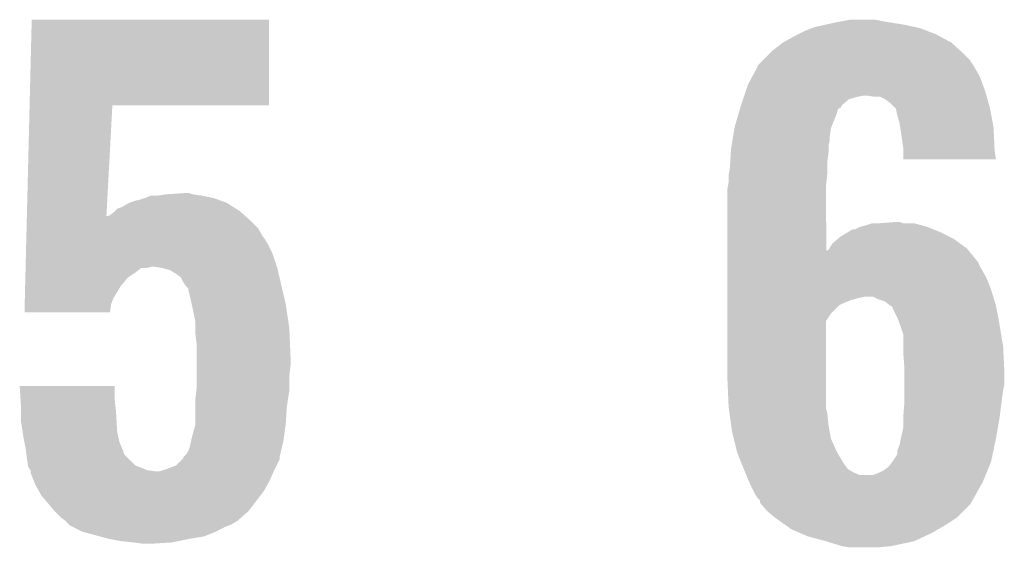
# Model space of a CAD drawing. Extents: x -0.05 to 0.95, y -0.15 to 1.54.
# Tile 29 of 33: x 0.4683 to 0.5501, y 1.084 to 1.1278. Entities that reach past the tile are written whole.
import ezdxf

# ---------------------------------------------------------------- set-up
doc = ezdxf.new("R2010")
doc.units = 0
doc.layers.add('PRESSURE_25_CLICK_V100A_GTO', color=14, linetype='CONTINUOUS')

msp = doc.modelspace()

# ---------------------------------------------------------------- linework, layer by layer
at = {"layer": 'PRESSURE_25_CLICK_V100A_GTO'}
for points in [[(0.469125, 1.1207), (0.469301, 1.127799), (0.488999, 1.1207), (0.489, 1.127799)], [(0.469301, 1.127799), (0.469301, 1.1278), (0.489, 1.127799), (0.469301, 1.1278)], [(0.534133, 1.1271), (0.5344, 1.1272), (0.5431, 1.1271), (0.542633, 1.1272)], [(0.5344, 1.1272), (0.5353, 1.1274), (0.542633, 1.1272), (0.5417, 1.1274)], [(0.5353, 1.1274), (0.5362, 1.1276), (0.5417, 1.1274), (0.5404, 1.1276)], [(0.5362, 1.1276), (0.5373, 1.1278), (0.5404, 1.1276), (0.5394, 1.1278)], [(0.5317, 1.1259), (0.5328, 1.1265), (0.5457, 1.1259), (0.544586, 1.1265)], [(0.5328, 1.1265), (0.533, 1.1266), (0.544586, 1.1265), (0.5444, 1.1266)], [(0.533, 1.1266), (0.5336, 1.1269), (0.5444, 1.1266), (0.54362, 1.1269)], [(0.5336, 1.1269), (0.534133, 1.1271), (0.54362, 1.1269), (0.5431, 1.1271)], [(0.5308, 1.1252), (0.5317, 1.1259), (0.546478, 1.1252), (0.5457, 1.1259)], [(0.5301, 1.1245), (0.5306, 1.125), (0.5472, 1.1245), (0.5467, 1.125)], [(0.5306, 1.125), (0.5308, 1.1252), (0.5467, 1.125), (0.546478, 1.1252)], [(0.5296, 1.124), (0.5301, 1.1245), (0.547533, 1.124), (0.5472, 1.1245)], [(0.5296, 1.1239), (0.5296, 1.124), (0.5476, 1.1239), (0.547533, 1.124)], [(0.52912, 1.123), (0.5296, 1.1239), (0.5481, 1.123), (0.5476, 1.1239)], [(0.528633, 1.1219), (0.5288, 1.1224), (0.5485, 1.1219), (0.548318, 1.1224)], [(0.5288, 1.1224), (0.52912, 1.123), (0.548318, 1.1224), (0.5481, 1.123)], [(0.528467, 1.1214), (0.5285, 1.1215), (0.5379, 1.1214), (0.5384, 1.1215)], [(0.5285, 1.1215), (0.528633, 1.1219), (0.548614, 1.1215), (0.5485, 1.1219)], [(0.5393, 1.1214), (0.5387, 1.1215), (0.548643, 1.1214), (0.548614, 1.1215)], [(0.468898, 1.1115), (0.469125, 1.120699), (0.475506, 1.1115), (0.476, 1.120699)], [(0.469125, 1.120699), (0.469125, 1.1207), (0.476, 1.120699), (0.488999, 1.1207)], [(0.5282, 1.1206), (0.528233, 1.1207), (0.53655, 1.1206), (0.5366, 1.1207)], [(0.528233, 1.1207), (0.5284, 1.1212), (0.5366, 1.1207), (0.5372, 1.1212)], [(0.5284, 1.1212), (0.528467, 1.1214), (0.5372, 1.1212), (0.5379, 1.1214)], [(0.5402, 1.1212), (0.5398, 1.1214), (0.5487, 1.1212), (0.548643, 1.1214)], [(0.5406, 1.1209), (0.5402, 1.1212), (0.548786, 1.1209), (0.5487, 1.1212)], [(0.541, 1.1205), (0.5406, 1.1209), (0.5489, 1.1205), (0.548786, 1.1209)], [(0.527965, 1.1198), (0.528141, 1.1204), (0.5361, 1.1198), (0.5363, 1.1204)], [(0.528141, 1.1204), (0.528171, 1.1205), (0.5363, 1.1204), (0.5365, 1.1205)], [(0.528171, 1.1205), (0.5282, 1.1206), (0.5365, 1.1205), (0.53655, 1.1206)], [(0.5411, 1.1204), (0.541, 1.1205), (0.548919, 1.1204), (0.5489, 1.1205)], [(0.5412, 1.1199), (0.5411, 1.1204), (0.549013, 1.1199), (0.548919, 1.1204)], [(0.5414, 1.1192), (0.5412, 1.1199), (0.549144, 1.1192), (0.549013, 1.1199)], [(0.5277, 1.1189), (0.527965, 1.1198), (0.53574, 1.1189), (0.5361, 1.1198)], [(0.541446, 1.1189), (0.5414, 1.1192), (0.5492, 1.1189), (0.549144, 1.1192)], [(0.527567, 1.1181), (0.527683, 1.1188), (0.5356, 1.1181), (0.5357, 1.1188)], [(0.527683, 1.1188), (0.5277, 1.1189), (0.5357, 1.1188), (0.53574, 1.1189)], [(0.5416, 1.1179), (0.541446, 1.1189), (0.54925, 1.1179), (0.5492, 1.1189)], [(0.5274, 1.1171), (0.52745, 1.1174), (0.5355, 1.1171), (0.5355, 1.1174)], [(0.52745, 1.1174), (0.527517, 1.1178), (0.5355, 1.1174), (0.5356, 1.1178)], [(0.527517, 1.1178), (0.527567, 1.1181), (0.5356, 1.1178), (0.5356, 1.1181)], [(0.5417, 1.1172), (0.5416, 1.1179), (0.549285, 1.1172), (0.54925, 1.1179)], [(0.527331, 1.116), (0.527381, 1.1168), (0.5354, 1.116), (0.5355, 1.1168)], [(0.527381, 1.1168), (0.5274, 1.1171), (0.5355, 1.1168), (0.5355, 1.1171)], [(0.5417, 1.1169), (0.5417, 1.1172), (0.5493, 1.1169), (0.549285, 1.1172)], [(0.5417, 1.116201), (0.5417, 1.1169), (0.549399, 1.116201), (0.5493, 1.1169)], [(0.5273, 1.1155), (0.527331, 1.116), (0.5354, 1.1155), (0.5354, 1.116)], [(0.549399, 1.1162), (0.5417, 1.116201), (0.549399, 1.1162), (0.549399, 1.116201)], [(0.5272, 1.1149), (0.527233, 1.1151), (0.53538, 1.1149), (0.5354, 1.1151)], [(0.527233, 1.1151), (0.5273, 1.1155), (0.5354, 1.1151), (0.5354, 1.1155)], [(0.52716, 1.1141), (0.5272, 1.1143), (0.5353, 1.1141), (0.53532, 1.1143)], [(0.5272, 1.1143), (0.5272, 1.1149), (0.53532, 1.1143), (0.53538, 1.1149)], [(0.4798, 1.1132), (0.4804, 1.1133), (0.4834, 1.1132), (0.4827, 1.1133)], [(0.4804, 1.1133), (0.481899, 1.1134), (0.4827, 1.1133), (0.4824, 1.1134)], [(0.481899, 1.1134), (0.4819, 1.1134), (0.4824, 1.1134), (0.4819, 1.1134)], [(0.5271, 1.1138), (0.52716, 1.1141), (0.5353, 1.1138), (0.5353, 1.1141)], [(0.5271, 1.108601), (0.5271, 1.1138), (0.535301, 1.108601), (0.5353, 1.1138)], [(0.4769, 1.1123), (0.4774, 1.1126), (0.485971, 1.1123), (0.4855, 1.1126)], [(0.4774, 1.1126), (0.478, 1.1128), (0.4855, 1.1126), (0.48495, 1.1128)], [(0.4781, 1.1128), (0.4787, 1.113), (0.48495, 1.1128), (0.4844, 1.113)], [(0.4787, 1.113), (0.4792, 1.1132), (0.4844, 1.113), (0.4834, 1.1132)], [(0.4757, 1.1115), (0.4761, 1.1118), (0.487044, 1.1115), (0.486711, 1.1118)], [(0.4761, 1.1118), (0.4762, 1.1119), (0.486711, 1.1118), (0.4866, 1.1119)], [(0.4762, 1.1119), (0.4764, 1.1121), (0.4866, 1.1119), (0.486286, 1.1121)], [(0.4764, 1.1121), (0.4769, 1.1123), (0.486286, 1.1121), (0.485971, 1.1123)], [(0.468873, 1.1105), (0.468885, 1.111), (0.4881, 1.1105), (0.4876, 1.111)], [(0.468885, 1.111), (0.468895, 1.111401), (0.4876, 1.111), (0.487155, 1.111401)], [(0.468895, 1.111401), (0.468898, 1.1115), (0.475501, 1.111401), (0.4757, 1.1115)], [(0.475501, 1.111401), (0.475506, 1.1115), (0.487155, 1.111401), (0.487044, 1.1115)], [(0.5385, 1.1107), (0.5391, 1.1109), (0.543334, 1.1107), (0.5426, 1.1109)], [(0.5397, 1.1109), (0.540999, 1.111), (0.5417, 1.1109), (0.5414, 1.111)], [(0.540999, 1.111), (0.541, 1.111), (0.5414, 1.111), (0.541, 1.111)], [(0.468856, 1.1098), (0.468873, 1.1105), (0.4885, 1.1098), (0.4881, 1.1105)], [(0.5365, 1.1098), (0.537167, 1.1102), (0.5455, 1.1098), (0.5447, 1.1102)], [(0.537167, 1.1102), (0.5375, 1.1104), (0.5447, 1.1102), (0.5442, 1.1104)], [(0.5377, 1.1104), (0.5381, 1.1106), (0.5442, 1.1104), (0.5437, 1.1106)], [(0.5381, 1.1106), (0.5385, 1.1107), (0.5437, 1.1106), (0.543334, 1.1107)], [(0.468821, 1.1084), (0.468841, 1.1092), (0.4893, 1.1084), (0.4889, 1.1092)], [(0.468841, 1.1092), (0.468853, 1.1097), (0.4889, 1.1092), (0.4886, 1.1097)], [(0.468853, 1.1097), (0.468856, 1.1098), (0.4886, 1.1097), (0.4885, 1.1098)], [(0.53556, 1.1088), (0.5358, 1.1092), (0.547, 1.1088), (0.54645, 1.1092)], [(0.5358, 1.1092), (0.536266, 1.1096), (0.54645, 1.1092), (0.5459, 1.1096)], [(0.536266, 1.1096), (0.5365, 1.1098), (0.5459, 1.1096), (0.5455, 1.1098)], [(0.468794, 1.1073), (0.468821, 1.1084), (0.489667, 1.1073), (0.4893, 1.1084)], [(0.5271, 1.1077), (0.5271, 1.108601), (0.5479, 1.1077), (0.547163, 1.108601)], [(0.535301, 1.108601), (0.5355, 1.1087), (0.547163, 1.108601), (0.547082, 1.1087)], [(0.5355, 1.1087), (0.53556, 1.1088), (0.547082, 1.1087), (0.547, 1.1088)], [(0.5271, 1.1071), (0.5271, 1.1077), (0.5482, 1.1071), (0.5479, 1.1077)], [(0.468772, 1.1064), (0.468782, 1.1068), (0.4773, 1.1064), (0.4779, 1.1068)], [(0.468782, 1.1068), (0.468791, 1.1072), (0.4779, 1.1068), (0.4784, 1.1072)], [(0.468791, 1.1072), (0.468794, 1.1073), (0.4789, 1.1072), (0.4793, 1.1073)], [(0.468791, 1.1072), (0.468791, 1.1072), (0.4784, 1.1072), (0.4789, 1.1072)], [(0.4801, 1.1072), (0.4794, 1.1073), (0.4897, 1.1072), (0.489667, 1.1073)], [(0.4808, 1.107), (0.4801, 1.1072), (0.489746, 1.107), (0.4897, 1.1072)], [(0.4813, 1.1067), (0.4808, 1.107), (0.489815, 1.1067), (0.489746, 1.107)], [(0.5271, 1.1064), (0.5271, 1.1071), (0.5486, 1.1064), (0.5482, 1.1071)], [(0.468754, 1.1057), (0.468772, 1.1064), (0.4767, 1.1057), (0.4773, 1.1064)], [(0.4817, 1.1064), (0.4813, 1.1067), (0.489885, 1.1064), (0.489815, 1.1067)], [(0.4819, 1.106), (0.4817, 1.1064), (0.489977, 1.106), (0.489885, 1.1064)], [(0.481967, 1.1059), (0.4819, 1.106), (0.49, 1.1059), (0.489977, 1.106)], [(0.5271, 1.1054), (0.5271, 1.1064), (0.549, 1.1054), (0.5486, 1.1064)], [(0.46873, 1.1047), (0.468754, 1.1057), (0.4761, 1.1047), (0.4767, 1.1057)], [(0.4821, 1.1057), (0.481967, 1.1059), (0.490047, 1.1057), (0.49, 1.1059)], [(0.4823, 1.1055), (0.4821, 1.1057), (0.490094, 1.1055), (0.490047, 1.1057)], [(0.4823, 1.1054), (0.4823, 1.1055), (0.490118, 1.1054), (0.490094, 1.1055)], [(0.4825, 1.1046), (0.4823, 1.1054), (0.490306, 1.1046), (0.490118, 1.1054)], [(0.5271, 1.1048), (0.5271, 1.1054), (0.549185, 1.1048), (0.549, 1.1054)], [(0.468717, 1.1042), (0.46873, 1.1047), (0.4759, 1.1042), (0.4761, 1.1047)], [(0.482589, 1.1042), (0.4825, 1.1046), (0.4904, 1.1042), (0.490306, 1.1046)], [(0.5271, 1.1047), (0.5271, 1.1048), (0.538, 1.1047), (0.5385, 1.1048)], [(0.5271, 1.1045), (0.5271, 1.1047), (0.5373, 1.1045), (0.538, 1.1047)], [(0.5271, 1.1042), (0.5271, 1.1045), (0.5366, 1.1042), (0.5373, 1.1045)], [(0.5396, 1.1046), (0.5392, 1.1048), (0.549246, 1.1046), (0.549185, 1.1048)], [(0.5402, 1.1044), (0.5396, 1.1046), (0.549308, 1.1044), (0.549246, 1.1046)], [(0.540575, 1.1041), (0.5402, 1.1044), (0.5494, 1.1041), (0.549308, 1.1044)], [(0.4687, 1.103501), (0.468717, 1.1042), (0.475799, 1.103501), (0.4759, 1.1042)], [(0.475799, 1.1035), (0.4687, 1.103501), (0.475799, 1.1035), (0.475799, 1.103501)], [(0.4827, 1.1037), (0.482589, 1.1042), (0.490475, 1.1037), (0.4904, 1.1042)], [(0.4829, 1.1027), (0.4827, 1.1037), (0.490625, 1.1027), (0.490475, 1.1037)], [(0.5271, 1.1041), (0.5271, 1.1042), (0.5364, 1.1041), (0.5366, 1.1042)], [(0.5271, 1.1034), (0.5271, 1.1041), (0.5357, 1.1034), (0.5364, 1.1041)], [(0.5407, 1.104), (0.540575, 1.1041), (0.549419, 1.104), (0.5494, 1.1041)], [(0.5408, 1.103999), (0.5407, 1.104), (0.549419, 1.103999), (0.549419, 1.104)], [(0.5408, 1.1039), (0.5408, 1.103999), (0.549438, 1.1039), (0.549419, 1.103999)], [(0.5412, 1.1031), (0.5408, 1.1039), (0.549588, 1.1031), (0.549438, 1.1039)], [(0.4829, 1.1022), (0.4829, 1.1027), (0.4907, 1.1022), (0.490625, 1.1027)], [(0.5271, 1.1028), (0.5271, 1.1034), (0.5353, 1.1028), (0.5357, 1.1034)], [(0.5271, 1.0979), (0.5271, 1.1028), (0.5353, 1.0979), (0.5353, 1.1028)], [(0.541425, 1.1025), (0.5412, 1.1031), (0.5497, 1.1025), (0.549588, 1.1031)], [(0.4829, 1.1017), (0.4829, 1.1022), (0.490722, 1.1017), (0.4907, 1.1022)], [(0.5415, 1.1023), (0.541425, 1.1025), (0.549733, 1.1023), (0.5497, 1.1025)], [(0.5417, 1.1017), (0.5415, 1.1023), (0.549833, 1.1017), (0.549733, 1.1023)], [(0.483, 1.1009), (0.4829, 1.1017), (0.490756, 1.1009), (0.490722, 1.1017)], [(0.5417, 1.1007), (0.5417, 1.1017), (0.55, 1.1007), (0.549833, 1.1017)], [(0.483, 1.0999), (0.483, 1.1009), (0.4908, 1.0999), (0.490756, 1.1009)], [(0.5417, 1.1002), (0.5417, 1.1007), (0.550025, 1.1002), (0.55, 1.1007)], [(0.5418, 1.0989), (0.5417, 1.1002), (0.55009, 1.0989), (0.550025, 1.1002)], [(0.483, 1.0991), (0.483, 1.0999), (0.4908, 1.0991), (0.4908, 1.0999)], [(0.483, 1.0982), (0.483, 1.0991), (0.4907, 1.0982), (0.4908, 1.0991)], [(0.5418, 1.0987), (0.5418, 1.0989), (0.5501, 1.0987), (0.55009, 1.0989)], [(0.5418, 1.0975), (0.5418, 1.0987), (0.5501, 1.0975), (0.5501, 1.0987)], [(0.483, 1.0972), (0.483, 1.0982), (0.4907, 1.0972), (0.4907, 1.0982)], [(0.5272, 1.0956), (0.5271, 1.0979), (0.5353, 1.0956), (0.5353, 1.0979)], [(0.468301, 1.097399), (0.468301, 1.0974), (0.4762, 1.097399), (0.468301, 1.0974)], [(0.468375, 1.0962), (0.468301, 1.097399), (0.4762, 1.0962), (0.4762, 1.097399)], [(0.4829, 1.0963), (0.482978, 1.097), (0.490592, 1.0963), (0.4907, 1.097)], [(0.482978, 1.097), (0.483, 1.0972), (0.4907, 1.097), (0.4907, 1.0972)], [(0.5418, 1.097), (0.5418, 1.0975), (0.55, 1.097), (0.5501, 1.0975)], [(0.5418, 1.0963), (0.5418, 1.097), (0.5499, 1.0963), (0.55, 1.097)], [(0.4684, 1.0958), (0.468375, 1.0962), (0.476245, 1.0958), (0.4762, 1.0962)], [(0.4829, 1.0957), (0.4829, 1.0963), (0.4905, 1.0957), (0.490592, 1.0963)], [(0.5418, 1.096), (0.5418, 1.0963), (0.549862, 1.096), (0.5499, 1.0963)], [(0.4684, 1.0953), (0.4684, 1.0958), (0.4763, 1.0953), (0.476245, 1.0958)], [(0.4684, 1.0945), (0.4684, 1.0953), (0.476347, 1.0945), (0.4763, 1.0953)], [(0.4829, 1.0942), (0.4829, 1.0957), (0.4904, 1.0942), (0.4905, 1.0957)], [(0.527214, 1.0955), (0.5272, 1.0956), (0.5353, 1.0955), (0.5353, 1.0956)], [(0.527272, 1.0951), (0.527214, 1.0955), (0.5354, 1.0951), (0.5353, 1.0955)], [(0.5417, 1.0948), (0.5418, 1.096), (0.549712, 1.0948), (0.549862, 1.096)], [(0.468539, 1.0936), (0.4684, 1.0945), (0.4764, 1.0936), (0.476347, 1.0945)], [(0.527414, 1.0941), (0.527272, 1.0951), (0.5355, 1.0941), (0.5354, 1.0951)], [(0.5417, 1.0947), (0.5417, 1.0948), (0.5497, 1.0947), (0.549712, 1.0948)], [(0.5417, 1.0939), (0.5417, 1.0947), (0.549559, 1.0939), (0.5497, 1.0947)], [(0.4826, 1.0931), (0.4829, 1.0942), (0.490243, 1.0931), (0.4904, 1.0942)], [(0.5275, 1.0935), (0.527414, 1.0941), (0.535609, 1.0935), (0.5355, 1.0941)], [(0.5415, 1.093), (0.5417, 1.0939), (0.5494, 1.093), (0.549559, 1.0939)], [(0.4686, 1.0932), (0.468539, 1.0936), (0.476489, 1.0932), (0.4764, 1.0936)], [(0.4687, 1.0927), (0.4686, 1.0932), (0.4766, 1.0927), (0.476489, 1.0932)], [(0.482533, 1.0928), (0.4826, 1.0931), (0.4902, 1.0928), (0.490243, 1.0931)], [(0.527625, 1.093), (0.5275, 1.0935), (0.5357, 1.093), (0.535609, 1.0935)], [(0.5279, 1.0919), (0.527625, 1.093), (0.5362, 1.0919), (0.5357, 1.093)], [(0.5414, 1.0925), (0.5415, 1.093), (0.549295, 1.0925), (0.5494, 1.093)], [(0.4688, 1.0922), (0.4687, 1.0927), (0.476814, 1.0922), (0.4766, 1.0927)], [(0.468825, 1.092), (0.4688, 1.0922), (0.4769, 1.092), (0.476814, 1.0922)], [(0.4822, 1.0918), (0.4824, 1.0922), (0.489969, 1.0918), (0.490061, 1.0922)], [(0.4824, 1.0922), (0.482533, 1.0928), (0.490061, 1.0922), (0.4902, 1.0928)], [(0.5412, 1.092), (0.5414, 1.0925), (0.549189, 1.092), (0.549295, 1.0925)], [(0.468838, 1.0919), (0.468825, 1.092), (0.4769, 1.0919), (0.4769, 1.092)], [(0.468863, 1.0917), (0.468838, 1.0919), (0.477, 1.0917), (0.4769, 1.0919)], [(0.4689, 1.0914), (0.468863, 1.0917), (0.4773, 1.0914), (0.477, 1.0917)], [(0.468986, 1.0908), (0.4689, 1.0914), (0.4779, 1.0908), (0.4773, 1.0914)], [(0.4813, 1.0908), (0.4818, 1.0913), (0.48965, 1.0908), (0.4899, 1.0913)], [(0.4818, 1.0913), (0.4819, 1.0914), (0.4899, 1.0913), (0.4899, 1.0914)], [(0.4819, 1.0915), (0.4822, 1.0918), (0.4899, 1.0915), (0.489969, 1.0918)], [(0.4819, 1.0914), (0.4819, 1.0915), (0.4899, 1.0914), (0.4899, 1.0915)], [(0.5283, 1.0909), (0.5279, 1.0919), (0.5368, 1.0909), (0.5362, 1.0919)], [(0.5408, 1.0911), (0.5412, 1.0917), (0.549, 1.0911), (0.549126, 1.0917)], [(0.5412, 1.0917), (0.5412, 1.092), (0.549126, 1.0917), (0.549189, 1.092)], [(0.469, 1.0907), (0.468986, 1.0908), (0.47815, 1.0907), (0.4779, 1.0908)], [(0.4692, 1.0904), (0.469, 1.0907), (0.4789, 1.0904), (0.47815, 1.0907)], [(0.4692, 1.0903), (0.4692, 1.0904), (0.4796, 1.0903), (0.4789, 1.0904)], [(0.4799, 1.0903), (0.4805, 1.0905), (0.4894, 1.0903), (0.4895, 1.0905)], [(0.4805, 1.0905), (0.4813, 1.0908), (0.4895, 1.0905), (0.48965, 1.0908)], [(0.52846, 1.0905), (0.5283, 1.0909), (0.5371, 1.0905), (0.5368, 1.0909)], [(0.5285, 1.0904), (0.52846, 1.0905), (0.537267, 1.0904), (0.5371, 1.0905)], [(0.528583, 1.0902), (0.5285, 1.0904), (0.5376, 1.0902), (0.537267, 1.0904)], [(0.5397, 1.0902), (0.5401, 1.0904), (0.548629, 1.0902), (0.548712, 1.0904)], [(0.5401, 1.0904), (0.5405, 1.0907), (0.548712, 1.0904), (0.548835, 1.0907)], [(0.5405, 1.0907), (0.5408, 1.0911), (0.548835, 1.0907), (0.549, 1.0911)], [(0.4692, 1.0902), (0.4692, 1.0903), (0.489357, 1.0902), (0.4894, 1.0903)], [(0.46944, 1.0896), (0.4692, 1.0902), (0.4891, 1.0896), (0.489357, 1.0902)], [(0.4696, 1.0892), (0.46944, 1.0896), (0.488878, 1.0892), (0.4891, 1.0896)], [(0.528667, 1.09), (0.528583, 1.0902), (0.5381, 1.09), (0.5376, 1.0902)], [(0.528917, 1.0894), (0.528667, 1.09), (0.5483, 1.0894), (0.548547, 1.09)], [(0.528667, 1.09), (0.528667, 1.09), (0.5392, 1.09), (0.5381, 1.09)], [(0.5392, 1.09), (0.5397, 1.0902), (0.548547, 1.09), (0.548629, 1.0902)], [(0.469878, 1.0887), (0.4696, 1.0892), (0.4886, 1.0887), (0.488878, 1.0892)], [(0.529, 1.0892), (0.528917, 1.0894), (0.548188, 1.0892), (0.5483, 1.0894)], [(0.5294, 1.0884), (0.529, 1.0892), (0.547738, 1.0884), (0.548188, 1.0892)], [(0.4701, 1.0883), (0.469878, 1.0887), (0.4883, 1.0883), (0.4886, 1.0887)], [(0.470443, 1.0879), (0.4701, 1.0883), (0.488, 1.0879), (0.4883, 1.0883)], [(0.5296, 1.0881), (0.5294, 1.0884), (0.547569, 1.0881), (0.547738, 1.0884)], [(0.5298, 1.0879), (0.5296, 1.0881), (0.547456, 1.0879), (0.547569, 1.0881)], [(0.4707, 1.0876), (0.470443, 1.0879), (0.487767, 1.0876), (0.488, 1.0879)], [(0.4712, 1.087), (0.4707, 1.0876), (0.4873, 1.087), (0.487767, 1.0876)], [(0.5298, 1.0878), (0.5298, 1.0879), (0.5474, 1.0878), (0.547456, 1.0879)], [(0.5298, 1.0877), (0.5298, 1.0878), (0.54735, 1.0877), (0.5474, 1.0878)], [(0.529886, 1.0876), (0.5298, 1.0877), (0.5473, 1.0876), (0.54735, 1.0877)], [(0.5304, 1.087), (0.529886, 1.0876), (0.5467, 1.087), (0.5473, 1.0876)], [(0.4717, 1.0865), (0.4712, 1.087), (0.486738, 1.0865), (0.4873, 1.087)], [(0.4721, 1.0862), (0.4717, 1.0865), (0.4864, 1.0862), (0.486738, 1.0865)], [(0.531, 1.0865), (0.5304, 1.087), (0.5462, 1.0865), (0.5467, 1.087)], [(0.53184, 1.0859), (0.531, 1.0865), (0.5453, 1.0859), (0.5462, 1.0865)], [(0.4724, 1.0859), (0.4721, 1.0862), (0.4859, 1.0859), (0.4864, 1.0862)], [(0.4725, 1.0858), (0.4724, 1.0859), (0.48565, 1.0858), (0.4859, 1.0859)], [(0.4727, 1.0857), (0.4725, 1.0858), (0.4854, 1.0857), (0.48565, 1.0858)], [(0.4735, 1.0853), (0.4727, 1.0857), (0.4846, 1.0853), (0.4854, 1.0857)], [(0.5324, 1.0855), (0.53184, 1.0859), (0.544614, 1.0855), (0.5453, 1.0859)], [(0.5331, 1.0852), (0.5324, 1.0855), (0.5441, 1.0852), (0.544614, 1.0855)], [(0.474967, 1.0849), (0.4735, 1.0853), (0.4836, 1.0849), (0.4846, 1.0853)], [(0.4757, 1.0847), (0.474967, 1.0849), (0.4824, 1.0847), (0.4836, 1.0849)], [(0.4768, 1.0845), (0.4757, 1.0847), (0.4814, 1.0845), (0.4824, 1.0847)], [(0.5338, 1.0849), (0.5331, 1.0852), (0.543457, 1.0849), (0.5441, 1.0852)], [(0.5353, 1.0845), (0.5338, 1.0849), (0.5426, 1.0845), (0.543457, 1.0849)], [(0.4778, 1.0844), (0.4768, 1.0845), (0.4809, 1.0844), (0.4814, 1.0845)], [(0.4785, 1.0843), (0.4778, 1.0844), (0.4793, 1.0843), (0.4809, 1.0844)], [(0.5366, 1.0841), (0.5353, 1.0845), (0.5407, 1.0841), (0.5426, 1.0845)], [(0.5372, 1.084), (0.5366, 1.0841), (0.5397, 1.084), (0.5407, 1.0841)]]:
    msp.add_solid(points, dxfattribs=at)

doc.saveas('drawing.dxf')
